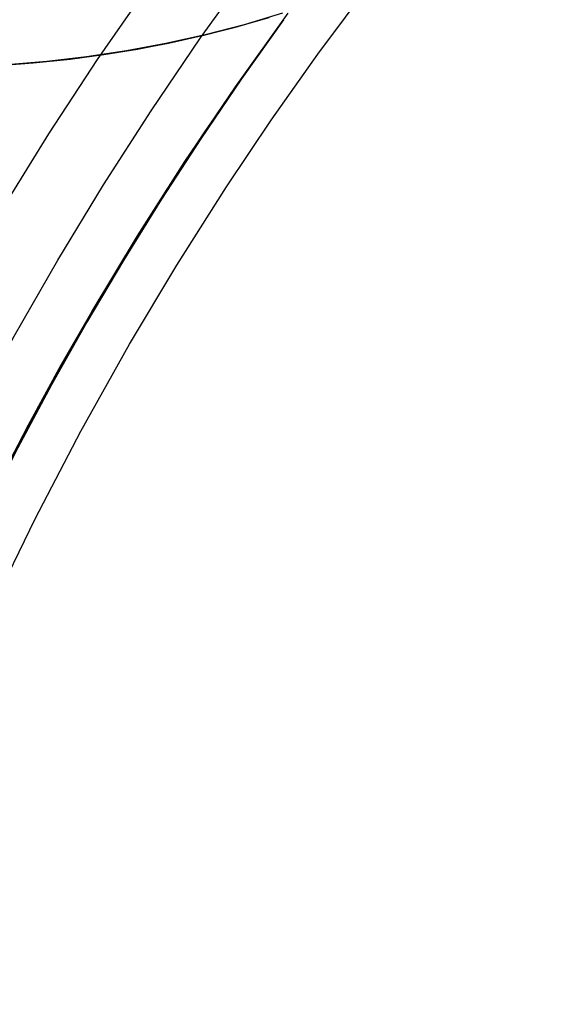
# Model space of a CAD drawing. Header units: millimetres. Extents: x -118 to 118, y -118 to 118.
# Tile 25 of 68: x -90 to -74, y 31 to 60. Entities that reach past the tile are written whole.
import ezdxf

# ---------------------------------------------------------------- set-up
doc = ezdxf.new("R2010")
doc.units = ezdxf.units.MM
doc.header["$MEASUREMENT"] = 0
doc.layers.add('Predefinito', color=5, linetype='Continuous')

msp = doc.modelspace()

# ---------------------------------------------------------------- linework, layer by layer
at = {"layer": 'Predefinito'}
for points in [[(-82.151, 59.838), (-83.274, 59.505), (-84.408, 59.211), (-85.551, 58.956), (-86.703, 58.741), (-87.861, 58.565), (-89.024, 58.429), (-90.192, 58.332), (-91.362, 58.276), (-92.533, 58.26), (-93.704, 58.285), (-94.874, 58.349), (-96.041, 58.454), (-97.203, 58.598)], [(-97.203, 58.598), (-96.254, 58.477), (-95.297, 58.382), (-94.331, 58.314), (-93.358, 58.273), (-92.38, 58.26), (-91.397, 58.275), (-90.411, 58.319), (-89.423, 58.391), (-88.434, 58.493), (-87.445, 58.623), (-86.458, 58.783), (-85.474, 58.972), (-84.494, 59.19), (-83.52, 59.438), (-82.553, 59.714)], [(-82.122, 59.651), (-83.29, 58.027), (-84.423, 56.382), (-85.522, 54.714), (-86.586, 53.025), (-87.615, 51.316), (-88.609, 49.587), (-89.568, 47.84), (-90.491, 46.073), (-91.378, 44.29), (-92.23, 42.489), (-93.045, 40.672), (-93.825, 38.84), (-94.568, 36.993), (-95.274, 35.132), (-95.943, 33.257), (-96.575, 31.369), (-97.17, 29.47)], [(-82.122, 59.651), (-83.346, 57.928), (-84.532, 56.184), (-85.679, 54.419), (-86.786, 52.635), (-87.854, 50.833), (-88.881, 49.014), (-89.868, 47.18), (-90.815, 45.331), (-91.72, 43.47), (-92.585, 41.597), (-93.408, 39.715), (-94.189, 37.823), (-94.93, 35.924), (-95.629, 34.019), (-96.287, 32.109), (-96.905, 30.195)], [(-86.609, 50.193), (-85.231, 52.501), (-83.786, 54.777), (-82.479, 56.726), (-81.123, 58.648)]]:
    msp.add_lwpolyline(points, dxfattribs=at)
at = {"layer": 'Predefinito', "extrusion": (0.710713, 0.702972, -0.02678)}
msp.add_lwpolyline([(103.153, -144.193), (103.116, -144.101), (103.076, -144.01), (103.035, -143.919), (102.99, -143.829), (102.944, -143.74), (102.895, -143.652), (102.844, -143.564), (102.791, -143.478), (102.736, -143.393), (102.678, -143.309), (102.619, -143.226), (102.557, -143.144), (102.493, -143.064), (102.428, -142.986), (102.36, -142.909), (102.291, -142.834), (102.22, -142.76), (102.147, -142.689), (102.072, -142.619), (101.996, -142.551), (101.918, -142.485), (101.839, -142.421), (101.759, -142.359), (101.677, -142.299), (101.595, -142.241), (101.511, -142.186), (101.426, -142.133), (101.34, -142.082), (101.253, -142.033), (101.166, -141.986), (101.078, -141.942), (100.989, -141.9), (100.899, -141.86), (100.808, -141.822), (100.716, -141.786), (100.623, -141.752), (100.528, -141.721), (100.433, -141.691), (100.336, -141.664), (100.239, -141.639), (100.141, -141.616), (100.042, -141.596), (99.943, -141.578), (99.842, -141.562), (99.742, -141.549), (99.641, -141.538), (99.54, -141.53), (99.439, -141.524), (99.337, -141.521), (99.236, -141.52), (99.135, -141.522), (99.033, -141.527), (98.932, -141.533), (98.832, -141.543), (98.732, -141.554), (98.632, -141.568), (98.533, -141.585), (98.435, -141.604), (98.338, -141.625), (98.241, -141.649), (98.146, -141.675), (98.051, -141.703), (97.958, -141.733), (97.866, -141.765)], dxfattribs=at)
at = {"layer": 'Predefinito'}
for points in [[(-81.123, 58.648, -141.252), (-79.511, 60.815, -141.252), (-77.839, 62.942, -141.252), (-76.107, 65.025, -141.252), (-74.318, 67.063, -141.252)], [(-98.806, 29.463, -141.396), (-98.057, 31.865, -141.397), (-97.249, 34.253, -141.397), (-96.383, 36.625, -141.396), (-95.459, 38.979, -141.396), (-94.478, 41.313, -141.395), (-93.439, 43.627, -141.394), (-92.342, 45.918, -141.392), (-91.186, 48.186, -141.391), (-89.973, 50.43, -141.39), (-88.702, 52.647, -141.389), (-87.372, 54.837, -141.388), (-85.985, 56.995, -141.387), (-84.541, 59.121, -141.386), (-83.04, 61.213, -141.386)], [(-86.073, 60.623, -143.679), (-87.551, 58.491, -143.679), (-88.973, 56.323, -143.679), (-90.337, 54.122, -143.678), (-91.645, 51.888, -143.678), (-92.895, 49.623, -143.678), (-94.087, 47.329, -143.678), (-95.221, 45.007, -143.678), (-96.296, 42.658, -143.678), (-97.313, 40.284, -143.678), (-98.27, 37.886, -143.678), (-99.168, 35.466, -143.678), (-100.006, 33.025, -143.678), (-100.784, 30.564, -143.678)], [(-97.203, 58.598, -99.999), (-96.224, 58.474, -99.999), (-95.241, 58.378, -99.999), (-94.255, 58.31, -99.999), (-93.268, 58.271, -99.999), (-92.281, 58.261, -99.999), (-91.293, 58.279, -99.999), (-90.307, 58.325, -99.999), (-89.322, 58.4, -99.999), (-88.338, 58.504, -99.999), (-87.359, 58.636, -99.999), (-86.383, 58.796, -99.999), (-85.412, 58.985, -99.999), (-84.448, 59.202, -100), (-83.489, 59.446, -100), (-82.539, 59.718, -100)], [(-96.89, 30.364, -144.986), (-96.108, 32.76, -144.986), (-95.261, 35.15, -144.985), (-94.35, 37.531, -144.985), (-93.396, 39.848, -144.985), (-92.385, 42.139, -144.985), (-91.317, 44.405, -144.985), (-90.192, 46.643, -144.985), (-88.976, 48.919, -144.986), (-87.701, 51.162, -144.988), (-86.376, 53.357, -144.99), (-84.995, 55.518, -144.992), (-83.518, 57.699, -144.996), (-81.983, 59.839, -145)], [(-91.798, 39.921, -141.252), (-90.621, 42.526, -141.252), (-89.363, 45.108, -141.252), (-88.026, 47.665, -141.252), (-86.609, 50.193, -141.252)]]:
    msp.add_polyline3d(points, dxfattribs=at)

doc.saveas('drawing.dxf')
